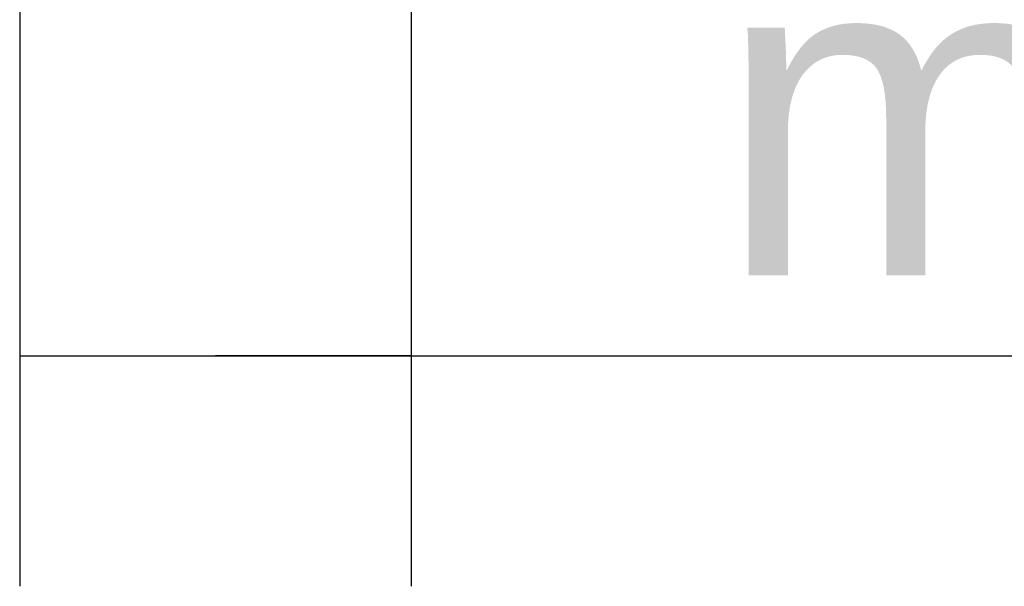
# Model space of a CAD drawing. Header units: millimetres. Extents: x 0 to 210, y 0 to 297.
# Tile 10 of 41: x 126.92 to 133.34, y 146.7 to 150.39. Entities that reach past the tile are written whole.
import ezdxf

# ---------------------------------------------------------------- set-up
doc = ezdxf.new("R2010")
doc.units = ezdxf.units.MM
doc.header["$LTSCALE"] = 19.36
doc.layers.get('0').update_dxf_attribs({"linetype": 'CONTINUOUS'})
doc.layers.add('Z_DIM_2D', color=7, linetype='CONTINUOUS')
doc.styles.add('TEXTSTYLE_3', font='helveticaneueltw1g-ltcn.otf')
doc.dimstyles.new('DIMSTYLE_6', dxfattribs={"dimtxt": 2.1, "dimasz": 3.5, "dimexe": 1.5, "dimexo": 0, "dimgap": 0.525, "dimtad": 1, "dimlfac": 2, "dimdsep": 46, "dimtxsty": 'TEXTSTYLE_3', "dimblk": '_FILLED', "dimblk1": '_FILLED', "dimblk2": '_FILLED', "dimcen": 0.09, "dimclrt": 5, "dimazin": 2, "dimtp": 0.1, "dimtm": 0.1, "dimtfac": 1, "dimtofl": 0, "dimtmove": 0, "dimatfit": 3, "dimldrblk": '_FILLED', "dimfxl": 1, "dimtolj": 1, "dimarcsym": 0})

# ---------------------------------------------------------------- blocks, each defined once
blk = doc.blocks.new('*D9')
at = {"layer": 'Z_DIM_2D', "color": 2, "linetype": 'CONTINUOUS'}
for p, q in [((129.4749, 152.0162), (129.4749, 146.7045)), ((126.9249, 150.474), (126.9249, 146.7045)), ((126.9249, 148.2045), (128.1999, 148.2045)), ((129.4749, 148.2045), (128.1999, 148.2045)), ((128.1999, 148.2045), (140.764, 148.2045))]:
    blk.add_line(p, q, dxfattribs=at)
at = {"layer": 'Z_DIM_2D', "color": 5, "linetype": 'CONTINUOUS', "style": 'TEXTSTYLE_3'}
for s, p in [('5.5', (137.2379, 148.7295)), ('max. ', (131.4707, 148.7295))]:
    blk.add_text(s, height=2.1, dxfattribs=at).set_placement(p)
blk = doc.blocks.new('_FILLED')
at = {"color": 0, "linetype": 'BYBLOCK'}
blk.add_solid([(0, 0), (-1, 0.125), (-1, -0.125)], dxfattribs=at)
blk = doc.blocks.new('_NONE')

msp = doc.modelspace()

# ---------------------------------------------------------------- dimensions: what is measured, and where the dimension line sits
at = {"layer": 'Z_DIM_2D', "color": 2, "linetype": 'CONTINUOUS'}
dim = msp.add_linear_dim(base=(129.4749, 148.2045), p1=(126.9249, 150.474), p2=(129.4749, 152.0162), text='max. <>', dimstyle='DIMSTYLE_6', override={"dimblk1": 'NONE', "dimblk2": 'NONE', "dimsah": 1}, dxfattribs=at)
dim.commit()
dim.dimension.update_dxf_attribs({"geometry": '*D9', "text_midpoint": (136.1174, 148.2045), "dimtype": 160})

doc.saveas('drawing.dxf')
